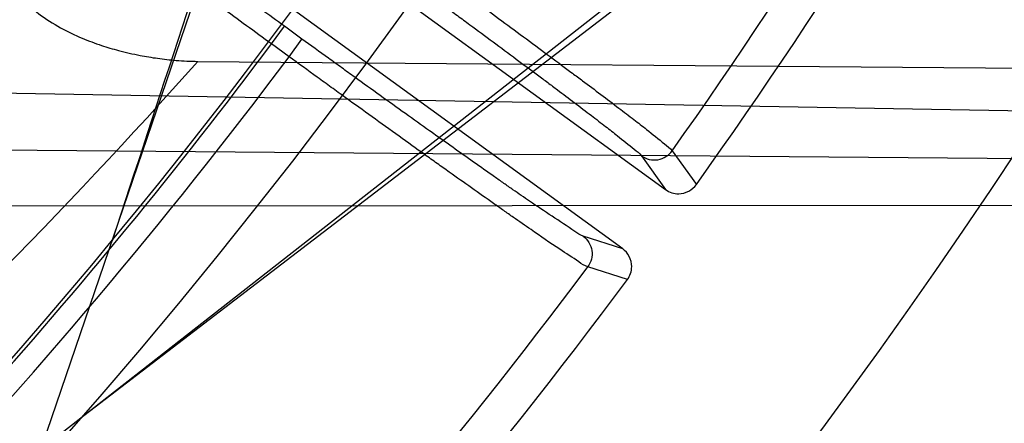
# Model space of a CAD drawing. Header units: millimetres. Extents: x 0 to 297, y 0 to 210.
# Tile 89 of 256: x 147.6283 to 147.6956, y 92.6335 to 92.6612. Entities that reach past the tile are written whole.
import ezdxf

# ---------------------------------------------------------------- set-up
doc = ezdxf.new("R2010")
doc.units = ezdxf.units.MM
doc.header["$LTSCALE"] = 16.335
doc.layers.get('0').update_dxf_attribs({"linetype": 'CONTINUOUS'})
for name, color, linetype in [('01_GLOBAL', 7, 'CONTINUOUS'), ('INTFCLR_1', 7, 'CONTINUOUS'), ('INTFCLR_144815', 7, 'CONTINUOUS')]:
    doc.layers.add(name, color=color, linetype=linetype)

msp = doc.modelspace()

# ---------------------------------------------------------------- linework, layer by layer
at = {"color": 7, "linetype": 'Continuous'}
msp.add_circle((148.0808034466, 92.1164639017), 1.9, dxfattribs=at)
at = {"color": 9, "linetype": 'Continuous'}
msp.add_arc((148.0808034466, 92.1164639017), 1.8756493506, 92.9674534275, 177.0325465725, dxfattribs=at)
at = {"layer": '01_GLOBAL', "color": 7, "linetype": 'Continuous'}
msp.add_circle((148.0808034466, 92.1164639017), 1.925, dxfattribs=at)
at = {"layer": 'INTFCLR_1', "color": 6, "linetype": 'Continuous'}
for radius in [0.3017258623, 0.2867456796]:
    msp.add_arc((147.3556636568, 92.8766036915), radius, 270, 90.00000002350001, dxfattribs=at)
at = {"layer": 'INTFCLR_144815', "color": 6, "linetype": 'Continuous'}
for p, q in [((147.6297297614, 92.6317690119), (147.6544424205, 92.70410368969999)), ((147.6934135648, 92.6816036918), (147.6297297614, 92.6317690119)), ((147.6289322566, 92.68115260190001), (147.6724532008, 92.64953278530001)), ((147.6323849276, 92.6338467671), (147.6941244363, 92.68119327)), ((147.6695142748, 92.64548770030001), (147.6259933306, 92.67710751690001)), ((147.6404664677, 92.6583047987), (147.7133196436, 92.65770949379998))]:
    msp.add_line(p, q, dxfattribs=at)
at = {"layer": 'INTFCLR_144815', "color": 9, "linetype": 'Continuous'}
for p, q in [((147.6455045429, 92.65949159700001), (147.6463860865, 92.6607049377)), ((147.6475864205, 92.659832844), (147.6463860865, 92.6607049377)), ((147.6467048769, 92.6586195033), (147.6475864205, 92.659832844)), ((147.6467048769, 92.6586195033), (147.6455045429, 92.65949159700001)), ((147.7449290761, 92.6540633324), (147.6064460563, 92.6564811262)), ((147.6063751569, 92.65242030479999), (147.7381147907, 92.6513247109)), ((147.670797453, 92.6518416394), (147.6724532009, 92.64953278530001)), ((147.6729018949, 92.6521899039), (147.6745572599, 92.6498757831)), ((147.6063915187, 92.6484044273), (147.72979146, 92.64850298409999)), ((147.6695142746, 92.64548770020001), (147.6668067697, 92.6463489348)), ((147.6698382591, 92.6433806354), (147.6671258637, 92.6442398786))]:
    msp.add_line(p, q, dxfattribs=at)
at = {"layer": 'INTFCLR_144815', "color": 6, "linetype": 'Continuous'}
for radius in [0.3190566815, 0.3040475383]:
    msp.add_circle((147.3556636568, 92.8766036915), radius, dxfattribs=at)
for centre, radius, start, end in [((147.3556636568, 92.8766036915), 0.4398395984, 313.9937911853, 154.5150993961), ((147.3556636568, 92.8766036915), 0.3241269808, 308.490992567, 51.50900743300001), ((147.3556636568, 92.8766036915), 0.3391361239, 316.9838592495, 43.0161407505), ((147.3556636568, 92.8766036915), 0.3200091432, 313.9992414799, 46.00075850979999), ((147.3556636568, 92.8766036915), 0.391278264, 324.5878227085, 338.4121772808), ((159.5570514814, 88.7393478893), 12.5461933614, 161.5765175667, 161.8573447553), ((147.3556636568, 92.8766036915), 0.391278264, 309.5878226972, 323.4121773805)]:
    msp.add_arc(centre, radius, start, end, dxfattribs=at)
at = {"layer": 'INTFCLR_144815', "color": 9, "linetype": 'Continuous'}
for centre, radius, start, end in [((147.3556636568, 92.8766036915), 0.4080560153, 292.4997540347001, 54.0964566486), ((147.3556765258, 92.87660676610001), 0.3618850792, 311.2505121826, 48.7494878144), ((147.3556636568, 92.87660369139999), 0.3298406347, 314.0862202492, 45.9137797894), ((147.3556636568, 92.8766036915), 0.3219531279, 313.8592910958, 46.1407088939), ((147.3556636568, 92.8766036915), 0.3198467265, 314.0319604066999, 45.9680396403), ((147.3556636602, 92.8766036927), 0.3681108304, 292.4997540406, 16.610836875), ((147.3556636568, 92.8766036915), 0.3885893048, 324.7244769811, 338.2755229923), ((147.3556636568, 92.8766036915), 0.4164420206, 203.8266800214, 313.0809380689), ((147.3556636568, 92.8766036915), 0.4214424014, 203.8278898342, 312.5732768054), ((147.3556636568, 92.8766036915), 0.4364412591, 203.8266800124, 319.1799903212), ((147.3556636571, 92.87660369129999), 0.3621400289, 313.0638327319, 323.1640956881), ((147.3556636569, 92.87660369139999), 0.3636235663, 309.832493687, 323.1675063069), ((147.3532546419, 92.9134853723), 0.3841975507, 312.1945882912, 318.3797053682), ((147.3548637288, 92.9042969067), 0.4606470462, 311.8235167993, 326.745087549), ((147.3556636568, 92.8766036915), 0.3885893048, 309.724476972, 323.2755230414)]:
    msp.add_arc(centre, radius, start, end, dxfattribs=at)
at = {"layer": 'INTFCLR_144815', "color": 6, "linetype": 'Continuous'}
for points, knots in [([(147.5784687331, 92.65410377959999), (147.5781248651, 92.65411009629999), (147.5784667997, 92.6553861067), (147.5789335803, 92.6559818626), (147.5794381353, 92.656793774), (147.5799269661, 92.65749477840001), (147.5805020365, 92.6583039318), (147.581162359, 92.6592026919), (147.5819099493, 92.66020143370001), (147.5827456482, 92.66130133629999), (147.5836709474, 92.66250732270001), (147.5846879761, 92.6638247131), (147.5857985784, 92.6652591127), (147.5870029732, 92.6668144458), (147.5882990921, 92.66849222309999), (147.5896836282, 92.6702928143), (147.5911548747, 92.6722190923), (147.5927145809, 92.6742789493), (147.5943650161, 92.6764816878), (147.596103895, 92.67883130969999), (147.5979255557, 92.6813277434), (147.599823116, 92.6839695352), (147.6017910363, 92.68675738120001), (147.6038223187, 92.689690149), (147.6059091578, 92.6927656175), (147.6080430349, 92.6959804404), (147.610214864, 92.6993301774), (147.6124151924, 92.7028094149), (147.6146343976, 92.70641190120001), (147.6168628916, 92.71013072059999), (147.6190913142, 92.71395848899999), (147.6213106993, 92.7178875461), (147.6235126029, 92.7219101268), (147.6256891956, 92.72601851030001), (147.6278333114, 92.73020512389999), (147.6299384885, 92.73446266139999), (147.631998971, 92.73878415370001), (147.6340096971, 92.7431630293), (147.635966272, 92.7475931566), (147.6378649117, 92.7520688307), (147.6397023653, 92.75658470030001), (147.6414762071, 92.7611366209), (147.6431808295, 92.76571122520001), (147.6448144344, 92.7703031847), (147.6463777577, 92.7749136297), (147.6478725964, 92.77954824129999), (147.6492992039, 92.7842086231), (147.6506556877, 92.7888890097), (147.651941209, 92.79358669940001), (147.653154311, 92.79829575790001), (147.6542942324, 92.8030117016), (147.6553612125, 92.8077336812), (147.656355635, 92.81246156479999), (147.6572778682, 92.8171953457), (147.6581281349, 92.82193449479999), (147.6589065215, 92.8266777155), (147.6596131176, 92.831423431), (147.6602481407, 92.8361706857), (147.6608118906, 92.84091921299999), (147.6613046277, 92.8456686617), (147.6617265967, 92.8504187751), (147.6620780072, 92.8551692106), (147.6623590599, 92.8599199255), (147.662569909, 92.86467073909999), (147.6627106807, 92.8694216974), (147.6627814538, 92.87417265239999), (147.6627822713, 92.87892366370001), (147.6627131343, 92.88367460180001), (147.6625740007, 92.8884255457), (147.6623647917, 92.8931763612), (147.6620853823, 92.8979270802), (147.6617356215, 92.9026774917), (147.6613153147, 92.90742751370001), (147.6608242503, 92.91217686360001), (147.6602621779, 92.9169253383), (147.6596288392, 92.921672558), (147.6589239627, 92.9264180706), (147.6581472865, 92.93116125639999), (147.6572985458, 92.9359014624), (147.6563774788, 92.9406379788), (147.6553839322, 92.9453695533), (147.654317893, 92.950094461), (147.6531794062, 92.9548110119), (147.6519684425, 92.9595180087), (147.6506848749, 92.96421469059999), (147.6493287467, 92.9688997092), (147.6479004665, 92.97357066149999), (147.6464007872, 92.97822446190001), (147.6448306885, 92.98285783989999), (147.6431912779, 92.987467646), (147.6414839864, 92.9920503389), (147.6397106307, 92.9966019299), (147.6378734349, 93.00111803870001), (147.6359750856, 93.0055938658), (147.6340187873, 93.01002417), (147.6320083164, 93.01440325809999), (147.6299480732, 93.0187249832), (147.6278431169, 93.02298277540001), (147.6256991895, 93.02716968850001), (147.623522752, 93.0312784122), (147.6213209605, 93.0353013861), (147.6191016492, 93.0392308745), (147.6168732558, 93.0430591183), (147.6146447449, 93.04677845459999), (147.6124254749, 93.0503814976), (147.6102250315, 93.0538613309), (147.6080530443, 93.0572116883), (147.6059189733, 93.0604271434), (147.6038319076, 93.0635032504), (147.6018003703, 93.06643665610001), (147.5998321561, 93.0692251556), (147.5979341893, 93.0718677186), (147.5961124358, 93.07436445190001), (147.5943718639, 93.076716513), (147.5927164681, 93.07892596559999), (147.5911492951, 93.0809956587), (147.5896725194, 93.0829290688), (147.5882875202, 93.0847301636), (147.5869950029, 93.086403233), (147.5857951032, 93.08795275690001), (147.5846874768, 93.08938331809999), (147.5836714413, 93.09069941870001), (147.5827460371, 93.0919055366), (147.5819101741, 93.0930056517), (147.5811625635, 93.0940044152), (147.5805021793, 93.0949032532), (147.57992705, 93.09571248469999), (147.5794381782, 93.0964135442), (147.5789336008, 93.0972254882), (147.5784668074, 93.0978212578), (147.578124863, 93.0990972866), (147.5784687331, 93.0991036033)], [0, 0, 0, 0, 0.0021236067, 0.0044659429, 0.005996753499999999, 0.007775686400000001, 0.0098091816, 0.0121043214, 0.0146687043, 0.0175100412, 0.0206343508, 0.0240542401, 0.0277864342, 0.0318356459, 0.0362005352, 0.040877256, 0.0458603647, 0.0511668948, 0.0568307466, 0.06285557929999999, 0.0692156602, 0.07591263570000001, 0.0829392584, 0.09028590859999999, 0.0979403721, 0.1058876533, 0.114110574, 0.1225900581, 0.1313055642, 0.140235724, 0.1493588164, 0.1586532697, 0.1680981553, 0.1776734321, 0.1873601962, 0.1971407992, 0.2069991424, 0.2169205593, 0.2268918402, 0.236901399, 0.2469387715, 0.256994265, 0.2670652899, 0.2770813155, 0.2870874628, 0.2971238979, 0.3071487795, 0.3171804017, 0.3272115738, 0.3372204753, 0.347205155, 0.3571681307, 0.3671107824, 0.3770356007, 0.3869457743, 0.396839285, 0.4067137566, 0.4165706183, 0.4264117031, 0.436238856, 0.4460529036, 0.4558561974, 0.465649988, 0.4754369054, 0.4852183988, 0.4949970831, 0.5047743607, 0.514552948, 0.5243342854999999, 0.5341210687, 0.5439147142, 0.5537177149, 0.5635313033, 0.5733577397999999, 0.5831983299, 0.5930548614, 0.6029285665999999, 0.6128203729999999, 0.6227310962, 0.6326618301, 0.642613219, 0.6525827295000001, 0.6625684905, 0.6725713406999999, 0.6825918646, 0.692631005, 0.7026858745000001, 0.7127502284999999, 0.7228203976, 0.7328919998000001, 0.7429592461, 0.7530154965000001, 0.7630529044, 0.7730624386, 0.783033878, 0.7929554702, 0.8028140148, 0.8125949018, 0.8222819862, 0.8318577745, 0.8413032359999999, 0.8505983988, 0.8597223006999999, 0.868653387, 0.8773699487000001, 0.8858505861, 0.894074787, 0.9020233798, 0.9096791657, 0.9170272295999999, 0.9240552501, 0.9307537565, 0.9371162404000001, 0.9431389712, 0.9488208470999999, 0.9541629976, 0.959168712, 0.963842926, 0.9681919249, 0.9722229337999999, 0.9759438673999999, 0.9793632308, 0.9824892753, 0.9853304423, 0.9878949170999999, 0.9901903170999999, 0.992224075, 0.994003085, 0.9955339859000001, 0.9978763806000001, 1, 1, 1, 1]), ([(147.5713403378, 92.65410377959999), (147.5710071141, 92.6541098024), (147.5713359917, 92.6553531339), (147.5718077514, 92.6559237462), (147.5723120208, 92.6567115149), (147.5728022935, 92.6573910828), (147.5733789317, 92.65817632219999), (147.5740414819, 92.6590487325), (147.5747918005, 92.66001853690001), (147.5756308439, 92.66108688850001), (147.5765597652, 92.66225816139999), (147.5775795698, 92.6635360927), (147.5786913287, 92.6649251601), (147.5798959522, 92.66642999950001), (147.5811942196, 92.66805558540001), (147.5825865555, 92.6698069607), (147.5840730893, 92.6716893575), (147.5856532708, 92.6737077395), (147.5873256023, 92.6758664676), (147.5890872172, 92.67816872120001), (147.5909338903, 92.6806164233), (147.5928603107, 92.6832104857), (147.5948603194, 92.685951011), (147.5969269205, 92.68883718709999), (147.5990522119, 92.6918670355), (147.6012274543, 92.6950373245), (147.6034432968, 92.69834369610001), (147.605689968, 92.7017807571), (147.6079575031, 92.70534224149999), (147.610235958, 92.7090211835), (147.6125156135, 92.7128101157), (147.6147871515, 92.71670126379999), (147.6170417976, 92.7206867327), (147.619271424, 92.7247586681), (147.621468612, 92.72890938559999), (147.6236266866, 92.73313148), (147.6257397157, 92.7374178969), (147.6278024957, 92.7417619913), (147.6298105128, 92.7461575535), (147.6317598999, 92.7505988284), (147.633647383, 92.7550805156), (147.6354702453, 92.7595978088), (147.6372262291, 92.76414628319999), (147.6389135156, 92.76872195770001), (147.6405306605, 92.7733212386), (147.6420765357, 92.7779408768), (147.6435503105, 92.78257800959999), (147.6449513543, 92.7872299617), (147.6462792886, 92.79189450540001), (147.6475338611, 92.7965695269), (147.6487150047, 92.8012533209), (147.6498227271, 92.8059442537), (147.6508571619, 92.8106410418), (147.6518184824, 92.8153424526), (147.6527069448, 92.8200475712), (147.6535228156, 92.8247555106), (147.6542664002, 92.82946561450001), (147.6549379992, 92.8341772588), (147.6555379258, 92.83889001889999), (147.6560664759, 92.8436035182), (147.6565239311, 92.84831749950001), (147.6569105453, 92.8530317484), (147.6572265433, 92.85774612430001), (147.6574721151, 92.8624605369), (147.6576474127, 92.8671749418), (147.6577525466, 92.87188931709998), (147.6577759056, 92.8750323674), (147.6577759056, 92.87660369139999)], [0, 0, 0, 0, 0.0040984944, 0.008657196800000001, 0.0116427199, 0.0151159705, 0.0190904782, 0.0235807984, 0.0286007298, 0.0341649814, 0.0402875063, 0.046984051, 0.05427110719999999, 0.0621670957, 0.0706888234, 0.0798547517, 0.0896814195, 0.1001853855, 0.1113776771, 0.1232622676, 0.1358345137, 0.1490837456, 0.1629968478, 0.1775559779, 0.1927364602, 0.2085082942, 0.2248364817, 0.2416821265, 0.2590032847, 0.276756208, 0.2948964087, 0.3133796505, 0.3321629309, 0.351205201, 0.3704678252, 0.3899149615, 0.4095138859, 0.4292348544, 0.4490512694, 0.4689395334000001, 0.4888788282, 0.5088510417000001, 0.5288411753, 0.5488351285, 0.5688220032, 0.588792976, 0.6087392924, 0.6286557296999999, 0.648536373, 0.6683785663, 0.6881787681, 0.7079363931, 0.7276497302, 0.747319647, 0.7669461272, 0.7865313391, 0.8060763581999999, 0.8255838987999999, 0.8450563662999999, 0.8644971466, 0.8839093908, 0.9032968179, 0.9226632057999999, 0.9420124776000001, 0.9613488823, 0.9806766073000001, 1, 1, 1, 1]), ([(147.6455045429, 92.65949159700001), (147.6449320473, 92.65990829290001), (147.6437874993, 92.6607427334), (147.6420783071, 92.66199249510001), (147.6403881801, 92.66323192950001), (147.6387409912, 92.66444352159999), (147.637154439, 92.6656146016), (147.635638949, 92.66673726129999), (147.6341978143, 92.6678088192), (147.6328385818, 92.6688236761), (147.6315754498, 92.669771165), (147.6304179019, 92.6706447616), (147.6293713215, 92.6714386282), (147.6284419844, 92.6721525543), (147.6276290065, 92.6727726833), (147.6266859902, 92.6735456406), (147.6259052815, 92.67401847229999), (147.6255507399, 92.67449613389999)], [0, 0, 0, 0, 0.0850724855, 0.1701760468, 0.2543892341, 0.3368805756, 0.415846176, 0.491307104, 0.5634749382, 0.6316077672, 0.6951085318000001, 0.7531805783, 0.8058464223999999, 0.8529127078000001, 0.8940309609, 0.9285308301, 1, 1, 1, 1]), ([(147.6283544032, 92.66268014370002), (147.6287331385, 92.6622674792), (147.6295982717, 92.6615010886), (147.6310323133, 92.6605894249), (147.632481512, 92.65989758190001), (147.6338134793, 92.65940218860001), (147.6351369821, 92.6590090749), (147.636417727, 92.65871669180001), (147.637733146, 92.6584983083), (147.639048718, 92.6583525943), (147.6399702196, 92.658308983), (147.6404664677, 92.6583047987)], [0, 0, 0, 0, 0.1273829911, 0.261136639, 0.3853056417, 0.4919109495, 0.5840214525, 0.6991225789, 0.7904207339, 0.8871384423, 1, 1, 1, 1]), ([(147.6724532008, 92.64953278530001), (147.6727053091, 92.64934962), (147.6734848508, 92.64908192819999), (147.6742930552, 92.6495041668), (147.6745572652, 92.6498757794)], [0, 0, 0, 0, 0.4059766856, 1, 1, 1, 1]), ([(147.6698382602, 92.64338062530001), (147.6700236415, 92.6436303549), (147.6702986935, 92.6444074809), (147.6698836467, 92.64521933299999), (147.6695142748, 92.64548770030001)], [0, 0, 0, 0, 0.4051870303, 1, 1, 1, 1])]:
    msp.add_open_spline(points, degree=3, knots=knots, dxfattribs=at)
at = {"layer": 'INTFCLR_144815', "color": 9, "linetype": 'Continuous'}
for points, knots in [([(147.6777712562, 92.8642945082), (147.6775343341, 92.8577512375), (147.6766450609, 92.8441054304), (147.6744952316, 92.82703882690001), (147.6725220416, 92.815687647), (147.6715179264, 92.81050663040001), (147.6708267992, 92.8070819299), (147.6688637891, 92.79789942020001), (147.6651755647, 92.7833292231), (147.6602216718, 92.76764221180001), (147.6563955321, 92.7570873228), (147.6541443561, 92.7512505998), (147.6507896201, 92.7428857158), (147.6466571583, 92.7334650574), (147.642249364, 92.7243475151), (147.6397385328, 92.7193785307), (147.6360995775, 92.7123757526), (147.6306714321, 92.70258168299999), (147.6233968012, 92.69058336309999), (147.6175102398, 92.68155532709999), (147.613830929, 92.6761420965), (147.6122465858, 92.6738417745), (147.6112541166, 92.6724075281), (147.6088296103, 92.6689259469), (147.6053739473, 92.6640356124), (147.6021790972, 92.6594924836), (147.6005580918, 92.65700038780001), (147.599850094, 92.6558686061), (147.5992442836, 92.654765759), (147.5988357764, 92.6538983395), (147.5987958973, 92.6533442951), (147.5989086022, 92.65324597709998)], [0, 0, 0, 0, 0.0858001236, 0.1790833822, 0.2252548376, 0.2367557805, 0.2482389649, 0.2710367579, 0.3598009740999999, 0.445061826, 0.4864888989, 0.5069045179, 0.5270361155, 0.6045890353, 0.6416374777, 0.6597341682, 0.6775421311, 0.7450519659, 0.8064210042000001, 0.8613741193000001, 0.8862623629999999, 0.8921897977, 0.8979757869, 0.909117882, 0.9477859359, 0.9764348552, 0.98192108, 0.9867019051, 0.9940016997, 0.9980401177, 1, 1, 1, 1]), ([(147.6064460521, 92.65648110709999), (147.6063338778, 92.6565726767), (147.606379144, 92.65712512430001), (147.606811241, 92.6579639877), (147.6074390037, 92.6590479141), (147.6081735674, 92.66015636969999), (147.6098552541, 92.6626052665), (147.6131602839, 92.66706822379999), (147.6167310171, 92.6718761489), (147.6192366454, 92.6753014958), (147.6202621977, 92.6767126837), (147.6218989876, 92.6789757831), (147.6256984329, 92.6843006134), (147.6317762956, 92.69318455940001), (147.6392883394, 92.70499872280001), (147.6448969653, 92.7146518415), (147.6486568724, 92.7215555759), (147.651249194, 92.7264509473), (147.6557981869, 92.7354305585), (147.6600668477, 92.7447180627), (147.6635331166, 92.7529689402), (147.6658573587, 92.7587220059), (147.6698063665, 92.76912264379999), (147.6749212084, 92.78458639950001), (147.6787325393, 92.7989634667), (147.6807607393, 92.8080246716), (147.6814745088, 92.8114027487), (147.6825112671, 92.8165120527), (147.6845483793, 92.82770460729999), (147.6865680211, 92.8430173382), (147.6874675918, 92.8549404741), (147.6877248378, 92.85985918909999)], [0, 0, 0, 0, 0.0019511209, 0.0060578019, 0.0135221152, 0.0184240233, 0.0240553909, 0.0535050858, 0.0932797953, 0.1047395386, 0.110689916, 0.1167852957, 0.1423727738, 0.1988288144, 0.2618001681, 0.3309746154, 0.3492045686, 0.3677228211, 0.4056116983, 0.4848284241, 0.5053718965, 0.5261970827, 0.5684309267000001, 0.6552565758, 0.7455309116, 0.7687000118, 0.7803679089, 0.7920523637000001, 0.8389465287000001, 0.9336333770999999, 1, 1, 1, 1]), ([(147.6463860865, 92.6607049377), (147.645851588, 92.661093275), (147.6447880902, 92.66186713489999), (147.6432040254, 92.6630233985), (147.641644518, 92.6641653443), (147.6401194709, 92.6652857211), (147.6386404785, 92.66637602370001), (147.6372185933, 92.667428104), (147.6358640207, 92.66843438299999), (147.6345861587, 92.6693879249), (147.6333938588, 92.6702819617), (147.6322959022, 92.67111037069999), (147.6312992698, 92.671866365), (147.6304138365, 92.67254714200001), (147.6296366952, 92.6731402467), (147.6287296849, 92.6738870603), (147.6279666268, 92.6743414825), (147.6276312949, 92.6748115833)], [0, 0, 0, 0, 0.0844412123, 0.1681023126, 0.250657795, 0.331485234, 0.4099644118, 0.4855007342, 0.5575547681, 0.6256363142, 0.6892839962, 0.7480231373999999, 0.8014343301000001, 0.8491440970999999, 0.890833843, 0.9261967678, 1, 1, 1, 1]), ([(147.6529156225, 92.66716786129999), (147.6541869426, 92.66624581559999), (147.6560766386, 92.6648709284), (147.6582685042, 92.66326807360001), (147.659492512, 92.6623705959), (147.6612266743, 92.6610966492), (147.6631731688, 92.6596599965), (147.6650626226, 92.65825603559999), (147.666062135, 92.6575104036), (147.6673716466, 92.65653041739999), (147.6687790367, 92.65547221), (147.6702322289, 92.65435797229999), (147.6712830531, 92.65355442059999), (147.6721375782, 92.6528361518), (147.6727611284, 92.6523792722), (147.6729018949, 92.6521899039)], [0, 0, 0, 0, 0.1886030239, 0.2806470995, 0.3260987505, 0.3708767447, 0.5390620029, 0.6166316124, 0.6535697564, 0.6888152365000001, 0.8130592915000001, 0.8649830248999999, 0.9088242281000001, 0.9716634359, 1, 1, 1, 1]), ([(147.6520340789, 92.6659545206), (147.6532284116, 92.6650867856), (147.6550035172, 92.6637926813), (147.6570622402, 92.66228370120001), (147.6582118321, 92.6614386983), (147.6598405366, 92.6602391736), (147.6616686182, 92.6588864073), (147.663442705, 92.6575638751), (147.6643811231, 92.6568613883), (147.6656105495, 92.6559380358), (147.6669316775, 92.6549406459), (147.6682952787, 92.6538900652), (147.6692817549, 92.6531323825), (147.6700814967, 92.6524537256), (147.670668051, 92.6520220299), (147.670797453, 92.6518416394)], [0, 0, 0, 0, 0.1885916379, 0.28062984, 0.326079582, 0.3708551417, 0.5390330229, 0.6165993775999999, 0.6535363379, 0.6887817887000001, 0.8130239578, 0.8649486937, 0.9087902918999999, 0.9716394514, 1, 1, 1, 1]), ([(147.6668067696, 92.6463489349), (147.6665978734, 92.64641541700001), (147.6653877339, 92.6472691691), (147.6637862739, 92.64828477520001), (147.6621864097, 92.6494049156), (147.661384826, 92.64996336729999), (147.6600089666, 92.65092737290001), (147.6585828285, 92.65193462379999), (147.6571064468, 92.6529835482), (147.6560290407, 92.6537508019), (147.6540559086, 92.6551606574), (147.6520538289, 92.65659993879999), (147.6503014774, 92.6578652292), (147.6490961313, 92.6587371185), (147.6481908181, 92.659393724), (147.6475864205, 92.659832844)], [0, 0, 0, 0, 0.0280051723, 0.185938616, 0.2448718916, 0.2771027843, 0.3107757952, 0.4594723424, 0.5001568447, 0.5421363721, 0.6284435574, 0.80995639, 0.8571310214, 0.9045617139, 1, 1, 1, 1]), ([(147.6671258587, 92.64423987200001), (147.6669050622, 92.6443142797), (147.6662794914, 92.6447634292), (147.6649769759, 92.64558151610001), (147.6634949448, 92.64662172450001), (147.6622216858, 92.6475051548), (147.6613704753, 92.6481020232), (147.6599085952, 92.64912972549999), (147.6583932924, 92.6502039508), (147.6568243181, 92.65132198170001), (147.6556792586, 92.6521397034), (147.6535820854, 92.6536421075), (147.6514540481, 92.6551757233), (147.6495912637, 92.6565236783), (147.6483098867, 92.65745243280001), (147.6473474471, 92.65815182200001), (147.6467048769, 92.6586195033)], [0, 0, 0, 0, 0.0279811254, 0.09086047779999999, 0.1859092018, 0.244841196, 0.2770726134, 0.3107473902, 0.4594473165, 0.5001328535, 0.5421138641, 0.6284246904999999, 0.8099462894, 0.8571238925, 0.9045571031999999, 1, 1, 1, 1]), ([(147.670797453, 92.6518416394), (147.6711091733, 92.6516155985), (147.6719501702, 92.65140783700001), (147.6726790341, 92.6518754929), (147.6729018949, 92.6521899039)], [0, 0, 0, 0, 0.4997833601, 1, 1, 1, 1]), ([(147.6668067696, 92.6463489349), (147.6671180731, 92.6461223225), (147.6675755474, 92.6453866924), (147.667356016, 92.64454899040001), (147.6671258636, 92.6442398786)], [0, 0, 0, 0, 0.4997833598, 1, 1, 1, 1])]:
    msp.add_open_spline(points, degree=3, knots=knots, dxfattribs=at)

doc.saveas('drawing.dxf')
